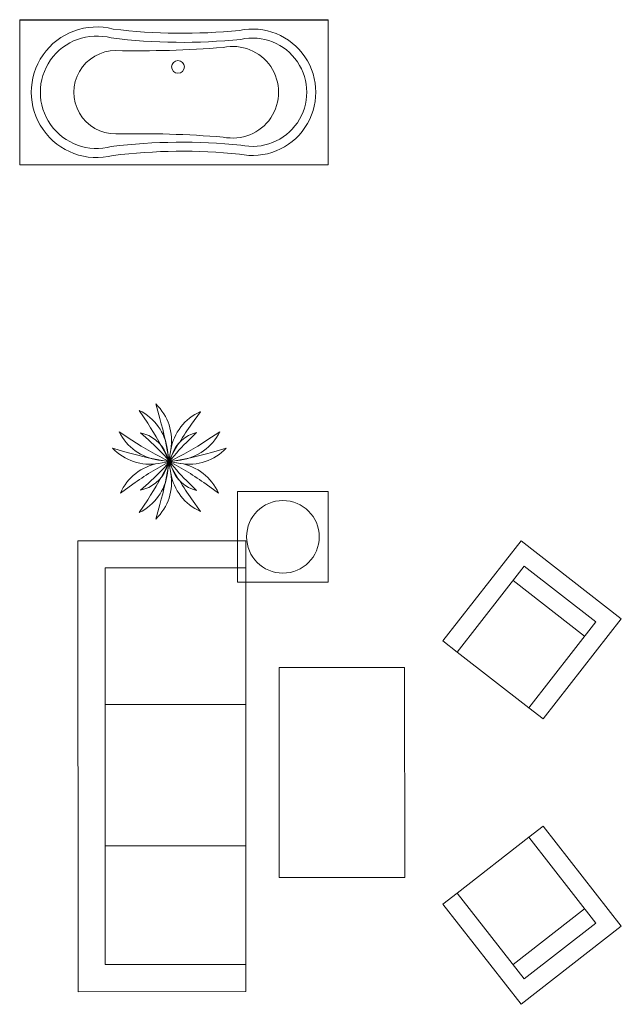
# Model space of a CAD drawing. Header units: millimetres. Extents: x 26913 to 168082, y -32666 to 98813.
# Tile 1 of 19: x 27382 to 30696, y -28442 to -23015. Entities that reach past the tile are written whole.
import ezdxf

# ---------------------------------------------------------------- set-up
doc = ezdxf.new("R2010")
doc.units = ezdxf.units.MM
doc.header["$LTSCALE"] = 400
doc.layers.get('0').update_dxf_attribs({"color": 250})
doc.layers.add('N_nábytek', color=7, linetype='Continuous', lineweight=13)
doc.layers.add('N_zařizovací předměty', color=7, linetype='Continuous', lineweight=13)
doc.layers.add('TAF_SANITA', color=7, linetype='Continuous')

# ---------------------------------------------------------------- blocks, each defined once
blk = doc.blocks.new('OB3')
for p, q in [((3439, 11032.2), (3439, 11806.9)), ((4217.8, 11032.2), (4217.8, 11806.9))]:
    blk.add_line(p, q)
for points in [[(3235.9, 11990.7), (4392.8, 11990.7), (4392.8, 12682.1), (3235.9, 12682.1)], [(2536.5, 11806.9), (5021.8, 11806.9), (5021.8, 10882.2), (2536.5, 10882.2)]]:
    blk.add_lwpolyline(points, close=True)
blk.add_lwpolyline([(4871.8, 11806.9), (4871.8, 11032.2), (2686.5, 11032.2), (2686.5, 11806.9)])
blk = doc.blocks.new('A$C5E793AD5')
at = {"rotation": 180.0219563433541}
blk.add_blockref('OB3', (5017.6, 12683.7), dxfattribs=at)
blk = doc.blocks.new('kreslo_900x900')
blk.add_lwpolyline([(350, -700), (350, 0), (-350, 0), (-350, -700), (-250, -700), (-250, -100), (250, -100), (250, -700)], close=True)
for points in [[(-250, -200), (250, -200)], [(-250, -700), (250, -700)]]:
    blk.add_lwpolyline(points)
blk = doc.blocks.new('A$C64206389')
at = {"rotation": 217.9542795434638}
blk.add_blockref('kreslo_900x900', (706.5, 215.3), dxfattribs=at)
blk = doc.blocks.new('A$C4EBE6D46')
for p, q in [((-138.5, 234.3), (-99.9, 175.6)), ((-63, 264.5), (-43.7, 196.9)), ((142.7, 228.9), (101.8, 171.7)), ((-230.6, 136.3), (-171.9, 97.6)), ((230.6, 136.3), (171.9, 97.6)), ((-132.6, 131), (-96.8, 99.2)), ((124.4, 133), (90.1, 99.7)), ((-260.9, 60.7), (-193.3, 41.5)), ((-2.3, 3.7), (-8.9, 54)), ((-2.3, 3.7), (6.5, 53.7)), ((-2.3, 3.7), (6.2, 53.7)), ((260.9, 60.7), (193.3, 41.5)), ((0, 0), (-50.4, 6.6)), ((0, 0), (-50.1, -8.5)), ((0, 0), (-50, -8.8)), ((-2.3, 3.7), (-15.5, 35.6)), ((0, 0), (11.8, 32.5)), ((0, 0), (50.4, 6.6)), ((0, 0), (50, -8.8)), ((0, 0), (11.8, -32.5)), ((0, 0), (50.1, -8.5)), ((-2.3, -3.7), (-15.5, -35.6)), ((-2.3, -3.7), (-8.9, -54)), ((-2.3, -3.7), (6.5, -53.7)), ((-2.3, -3.7), (6.2, -53.7)), ((-225.2, -145), (-168, -104.1)), ((-132.6, -131), (-96.8, -99.2)), ((124.4, -133), (90.1, -99.7)), ((225.2, -145), (168, -104.1)), ((-138.5, -234.3), (-99.9, -175.6)), ((142.7, -228.9), (101.8, -171.7)), ((-63, -264.5), (-43.7, -196.9))]:
    blk.add_line(p, q)
for centre, radius, start, end in [((-241.4, 23.5), 234.5, 7.4696, 63.9815), ((-224.4, 94.4), 234.5, 349.9947, 46.5067), ((237.4, 14.4), 234.5, 113.8259, 170.3379), ((-1486.9, -213.8), 1500.4, 8.3319, 15.8861), ((-19.9, 239.1), 234.5, 206.0185, 262.5304), ((-1353.1, -649.5), 1500.4, 25.8068, 33.3609), ((1322.5, -700.7), 1500.4, 144.4465, 152.0007), ((19.9, 239.1), 234.5, 277.4696, 333.9815), ((653.2, 1350.8), 1500.4, 236.6391, 244.1932), ((-162.8, -25.6), 159.5, 22.5579, 79.0698), ((-773.5, -664.3), 1020.3, 40.8951, 48.4492), ((800.5, -632.6), 1020.3, 134.1285, 141.6827), ((-653.2, 1350.8), 1500.4, 295.8068, 303.3609), ((161.7, -22), 159.5, 103.5079, 160.0199), ((-90.8, 222.1), 234.5, 223.4933, 280.0053), ((90.8, 222.1), 234.5, 259.9947, 316.5067), ((217.4, 1484.6), 1500.4, 254.1139, 261.6681), ((704.4, -1324.8), 1500.4, 117.9993, 125.5535), ((-217.4, 1484.6), 1500.4, 278.3319, 285.8861), ((800.5, 632.6), 1020.3, 218.3173, 225.8715), ((-704.4, -1324.8), 1500.4, 54.4465, 62.0007), ((-10.7, -239.7), 234.5, 99.6621, 156.1741), ((-162.8, 25.6), 159.5, 280.9302, 337.4421), ((-1353.1, 649.5), 1500.4, 326.6391, 334.1932), ((-773.5, 664.3), 1020.3, 311.5508, 319.1049), ((-1486.9, 213.8), 1500.4, 344.1139, 351.6681), ((1322.5, 700.7), 1500.4, 207.9993, 215.5535), ((161.7, 22), 159.5, 199.9801, 256.4921), ((10.7, -239.7), 234.5, 23.8259, 80.3379), ((-241.4, -23.5), 234.5, 296.0185, 352.5304), ((-224.4, -94.4), 234.5, 313.4933, 10.0053), ((237.4, -14.4), 234.5, 189.6621, 246.1741)]:
    blk.add_arc(centre, radius, start, end)
blk = doc.blocks.new('VANA 1850')
for p, q in [((0, 0), (0, -800)), ((0, 0), (1700, 0)), ((1700, 0), (1700, -800)), ((0, -800), (1700, -800))]:
    blk.add_line(p, q)
for points in [[(514, -748.4, -0.055789), (1210.6, -741, 1.233431), (1210.6, -59, -0.055789), (514, -51.6, 1.291939)], [(504.7, -699.2, -0.056187), (1218.3, -691.5, 1.245062), (1218.3, -108.5, -0.056187), (504.7, -100.8, 1.306455)], [(529.6, -629.9, -0.02524), (1121.2, -647, 1.234736), (1121.2, -153, -0.02524), (529.6, -170.1, 1.004109)]]:
    blk.add_lwpolyline(points, format="xyb", close=True)
for start, end in [(0, 180), (180, 0)]:
    blk.add_arc((872, -260), 35, start, end)
at = {"layer": 'TAF_SANITA'}
blk.add_line((0, 0), (1700, 0), dxfattribs=at)
blk = doc.blocks.new('*U32')
blk.add_lwpolyline([(0, 0), (500, 0), (500, 500), (0, 500)], close=True)
blk.add_circle((250, 250), 200)

msp = doc.modelspace()

# ---------------------------------------------------------------- block references
at = {"layer": 'N_nábytek', "xscale": 1.2, "yscale": 1.2, "zscale": 1.2}
msp.add_blockref('A$C4EBE6D46', (28207.1, -25450.4), dxfattribs=at)
at = {"layer": 'N_nábytek', "rotation": 89.99999999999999}
msp.add_blockref('A$C5E793AD5', (29503.1, -28372.6), dxfattribs=at)
at = {"layer": 'N_nábytek', "xscale": -1, "rotation": 180}
msp.add_blockref('A$C64206389', (29713.9, -25887), dxfattribs=at)
at = {"layer": 'N_nábytek'}
msp.add_blockref('A$C64206389', (29713.9, -28442.1), dxfattribs=at)
at = {"layer": 'N_zařizovací předměty'}
msp.add_blockref('VANA 1850', (27382.2, -23015.3), dxfattribs=at)
at = {"layer": 'N_zařizovací předměty', "rotation": 90}
msp.add_blockref('*U32', (29082.2, -26115.3), dxfattribs=at)

doc.saveas('drawing.dxf')
